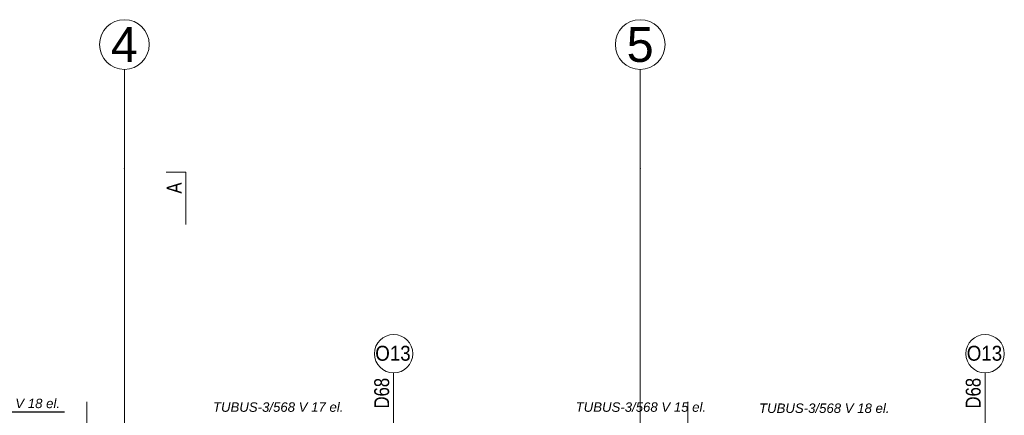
# Model space of a CAD drawing. Header units: millimetres. Extents: x -573548 to 674770, y -210017 to -47794.
# Tile 50 of 234: x 100630 to 110538, y -143021 to -139040. Entities that reach past the tile are written whole.
import ezdxf
from ezdxf.enums import TextEntityAlignment as Align

# ---------------------------------------------------------------- set-up
doc = ezdxf.new("R2010")
doc.units = ezdxf.units.MM
for name, color, linetype, lineweight in [('A.05 RZUT 1 PIĘTRA_is$0$0_Nr_pióra__25', 8, 'Continuous', 9), ('A.05 RZUT 1 PIĘTRA_is$0$A-OKNA-OPIS_Nr_pióra__2', 8, 'Continuous', 9), ('A.05 RZUT 1 PIĘTRA_is$0$A-OKNA-OPIS_Nr_pióra__8', 8, 'Continuous', 9), ('A.05 RZUT 1 PIĘTRA_is$0$OKNO_DETAL_Nr_pióra__8', 8, 'Continuous', 9), ('A.05 RZUT 1 PIĘTRA_is$0$opisy inne_Nr_pióra__25', 8, 'Continuous', 9), ('A.05 RZUT 1 PIĘTRA_is$0$Structural - Grid', 8, 'Continuous', 9), ('A.05 RZUT 1 PIĘTRA_is$0$Structural - Grid_Nr_pióra__17', 8, 'Continuous', 9)]:
    doc.layers.add(name, color=color, linetype=linetype, lineweight=lineweight)
doc.layers.add('SAN_Etykiety grzejników CO na rzucie', color=7, linetype='Continuous')
doc.styles.add('A.05 RZUT 1 PIĘTRA_is$0$STYL_AUTOMATYCZNY_1', font='arial.ttf')
doc.styles.add('A.05 RZUT 1 PIĘTRA_is$0$STYL_AUTOMATYCZNY_4', font='arial.ttf', dxfattribs={"width": 0.8})
doc.styles.add('A.05 RZUT 1 PIĘTRA_is$0$STYL_AUTOMATYCZNY_6', font='arial.ttf', dxfattribs={"width": 0.9})
doc.styles.add('Etykiety grzejników CO na rzucie', font='ariali.ttf')

# ---------------------------------------------------------------- blocks, each defined once
blk = doc.blocks.new('A.05 RZUT 1 PIĘTRA_is$0$Standardowy znacznik osi')
at = {"layer": 'A.05 RZUT 1 PIĘTRA_is$0$Structural - Grid_Nr_pióra__17'}
for p, q in [((1000, 0), (17855.4, 0)), ((17855.4, 0), (18855.4, 0))]:
    blk.add_line(p, q, dxfattribs=at)
blk.add_circle((19105.4, 0), 250, dxfattribs=at)
blk.add_point((17855.4, 0), dxfattribs=at)
blk.add_point((17855.4, 0), dxfattribs=at)
at = {"layer": 'A.05 RZUT 1 PIĘTRA_is$0$Structural - Grid_Nr_pióra__17', "style": 'A.05 RZUT 1 PIĘTRA_is$0$STYL_AUTOMATYCZNY_1'}
for tag, p in [('AC_MarkerText_1_0', (5, -80)), ('AC_MarkerText_1_1', (19360.4, -80))]:
    blk.add_attdef(tag, text='', height=350, rotation=270, dxfattribs=at).set_placement(p, align=Align.TOP_CENTER)
blk = doc.blocks.new('A.05 RZUT 1 PIĘTRA_is')
at = {"layer": 'A.05 RZUT 1 PIĘTRA_is$0$0_Nr_pióra__25'}
blk.add_lwpolyline([(102586.5, -91099.3), (102586.5, -90574.4), (102386.5, -90574.4)], dxfattribs=at)
at = {"layer": 'A.05 RZUT 1 PIĘTRA_is$0$A-OKNA-OPIS_Nr_pióra__8'}
for p, q in [((104676.9, -93537.7), (104676.9, -92594.1)), ((110629.4, -93537.7), (110629.4, -92594.1))]:
    blk.add_line(p, q, dxfattribs=at)
for centre in [(104676.9, -92401.1), (110629.4, -92401.1)]:
    blk.add_circle(centre, 193, dxfattribs=at)
at = {"layer": 'A.05 RZUT 1 PIĘTRA_is$0$OKNO_DETAL_Nr_pióra__8'}
for p, q in [((101589.2, -92886.9), (101589.2, -93248.9)), ((107637.1, -92886.9), (107637.1, -93248.9))]:
    blk.add_line(p, q, dxfattribs=at)
at = {"layer": 'A.05 RZUT 1 PIĘTRA_is$0$Structural - Grid'}
ref = blk.add_blockref('A.05 RZUT 1 PIĘTRA_is$0$Standardowy znacznik osi', (101967.3, -108395.1), dxfattribs=dict(at, zscale=1000, rotation=90))
ref.add_attrib('AC_MarkerText_1_1', '4', dxfattribs={"layer": 'A.05 RZUT 1 PIĘTRA_is$0$Structural - Grid_Nr_pióra__17', "color": 20, "lineweight": 15, "true_color": 0xf73328, "height": 350, "rotation": 360, "style": 'A.05 RZUT 1 PIĘTRA_is$0$STYL_AUTOMATYCZNY_1'}).set_placement((101967.3, -89114.7), align=Align.TOP_CENTER)
ref = blk.add_blockref('A.05 RZUT 1 PIĘTRA_is$0$Standardowy znacznik osi', (107158.2, -108395.1), dxfattribs=dict(at, zscale=1000, rotation=90))
ref.add_attrib('AC_MarkerText_1_1', '5', dxfattribs={"layer": 'A.05 RZUT 1 PIĘTRA_is$0$Structural - Grid_Nr_pióra__17', "color": 20, "lineweight": 15, "true_color": 0xf73328, "height": 350, "rotation": 360, "style": 'A.05 RZUT 1 PIĘTRA_is$0$STYL_AUTOMATYCZNY_1'}).set_placement((107158.2, -89114.7), align=Align.TOP_CENTER)
at = {"layer": 'A.05 RZUT 1 PIĘTRA_is$0$A-OKNA-OPIS_Nr_pióra__2', "char_height": 150, "attachment_point": 5, "style": 'A.05 RZUT 1 PIĘTRA_is$0$STYL_AUTOMATYCZNY_6'}
for insert in [(104670.1, -92397.5), (110622.6, -92397.5)]:
    blk.add_mtext('\\A1;{\\pqc;\\fArial|b0|i0|c238|p0;\\W0.900000;O13}', dxfattribs=dict(at, insert=insert))
at = {"layer": 'A.05 RZUT 1 PIĘTRA_is$0$A-OKNA-OPIS_Nr_pióra__2', "char_height": 150, "attachment_point": 5, "rotation": 90, "style": 'A.05 RZUT 1 PIĘTRA_is$0$STYL_AUTOMATYCZNY_4'}
for insert in [(104557.8, -92798.1), (110510.3, -92798.1)]:
    blk.add_mtext('\\A1;{\\pqc;\\fArial|b0|i0|c238|p0;\\W0.800000;D68}', dxfattribs=dict(at, insert=insert))
at = {"layer": 'A.05 RZUT 1 PIĘTRA_is$0$opisy inne_Nr_pióra__25', "insert": (102543.8, -90789.6), "char_height": 150, "attachment_point": 7, "rotation": 90.00125, "style": 'A.05 RZUT 1 PIĘTRA_is$0$STYL_AUTOMATYCZNY_4'}
blk.add_mtext('\\A1;{\\pql;\\fArial|b0|i0|c238|p0;\\W0.800000;A}', dxfattribs=at)

msp = doc.modelspace()

# ---------------------------------------------------------------- linework, layer by layer
at = {"layer": 'SAN_Etykiety grzejników CO na rzucie'}
msp.add_line((99682.7, -142984.8), (101079.7, -142984.8), dxfattribs=at)

# ---------------------------------------------------------------- block references
at = {"color": 150}
msp.add_blockref('A.05 RZUT 1 PIĘTRA_is', (-284.4, -50000), dxfattribs=at)

# ---------------------------------------------------------------- texts
at = {"layer": 'SAN_Etykiety grzejników CO na rzucie', "style": 'Etykiety grzejników CO na rzucie'}
for s, p in [('TUBUS-3/568 V 18 el.', (99722.7, -142948.8)), ('TUBUS-3/568 V 17 el.', (102574.4, -142985.6)), ('TUBUS-3/568 V 15 el.', (106224.4, -142985.6)), ('TUBUS-3/568 V 18 el.', (108069.8, -142996.9))]:
    msp.add_text(s, height=95, dxfattribs=at).set_placement(p)

doc.saveas('drawing.dxf')
